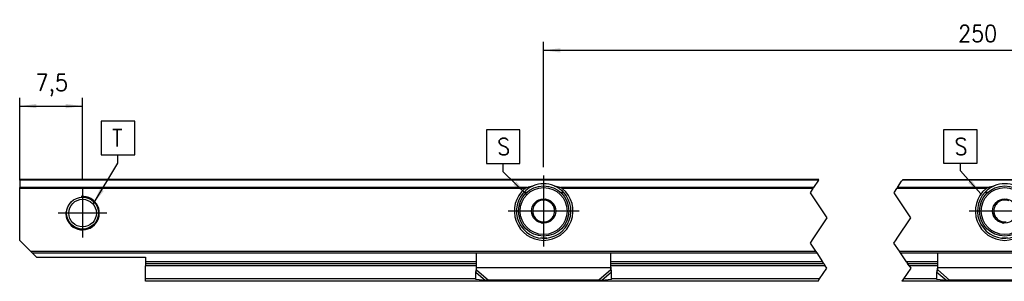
# Model space of a CAD drawing. Header units: millimetres. Extents: x -418 to 1225, y -151 to 443.
# Tile 32 of 52: x -123 to -6, y 266 to 297. Entities that reach past the tile are written whole.
import ezdxf

# ---------------------------------------------------------------- set-up
doc = ezdxf.new("R2010")
doc.units = ezdxf.units.MM
doc.linetypes.add('DOT_CENTER', pattern=[14, 12, -1, 0, -1])
doc.layers.add('1', color=7, linetype='Continuous')
doc.styles.add('CONVERTER_12', font='txt.shx', dxfattribs={"width": 0.9})
doc.dimstyles.new('ME10_DIM_21', dxfattribs={"dimtxt": 2, "dimasz": 2, "dimexe": 1, "dimexo": 1, "dimgap": 1, "dimtad": 1, "dimdsep": 46, "dimtxsty": 'CONVERTER_12', "dimsah": 1, "dimcen": 0.09, "dimclrd": 2, "dimclre": 2, "dimclrt": 2, "dimadec": 0, "dimazin": 0, "dimtfac": 1, "dimtdec": 4, "dimtix": 1, "dimtmove": 0, "dimatfit": 3, "dimfxl": 1, "dimtolj": 1, "dimtzin": 0, "dimarcsym": 0})
doc.dimstyles.new('ME10_DIM_23', dxfattribs={"dimtxt": 2, "dimasz": 2, "dimexe": 1, "dimexo": 1, "dimgap": 1, "dimtad": 1, "dimdsep": 46, "dimtxsty": 'CONVERTER_12', "dimsah": 1, "dimcen": 0.09, "dimclrd": 2, "dimclre": 2, "dimclrt": 2, "dimadec": 0, "dimazin": 0, "dimtfac": 1, "dimtdec": 4, "dimtix": 1, "dimtmove": 0, "dimatfit": 3, "dimfxl": 1, "dimtolj": 1, "dimtzin": 0, "dimarcsym": 0})
doc.dimstyles.get("Standard").update_dxf_attribs({"dimtxt": 0.18, "dimasz": 0.18, "dimexe": 0.18, "dimexo": 0.0625, "dimgap": 0.09, "dimtad": 0, "dimtih": 1, "dimtoh": 1, "dimdec": 4, "dimzin": 0, "dimdsep": 46, "dimtxsty": 'Standard', "dimcen": 0.09, "dimadec": 0, "dimazin": 0, "dimtfac": 1, "dimtdec": 4, "dimtofl": 0, "dimtmove": 0, "dimatfit": 3, "dimfxl": 1, "dimtolj": 1, "dimtzin": 0, "dimarcsym": 0})

# ---------------------------------------------------------------- blocks, each defined once
blk = doc.blocks.new('SOPORTE_SV2__5', base_point=(-123.4, 265.93))
at = {"color": 7, "linetype": 'Continuous'}
for p, q in [((-28.07, 278.07), (-123.4, 278.07)), ((-123.4, 278.01), (-123.4, 278.07)), ((-123.4, 278.01), (-123.4, 277.13)), ((-18.07, 278.07), (121.14, 278.07)), ((-123.4, 276.99), (-123.4, 277.13)), ((-123.4, 270.82), (-123.4, 276.99)), ((-63.25, 276.57), (-62.89, 276.57)), ((-58.91, 276.57), (-58.55, 276.57)), ((-8.25, 276.57), (-7.89, 276.57)), ((-62.05, 275.19), (-62.1, 274.83)), ((-61.71, 275.33), (-62.05, 275.19)), ((-60.72, 275.75), (-61.05, 275.61)), ((-60.43, 275.53), (-60.72, 275.75)), ((-59.57, 274.88), (-59.86, 275.1)), ((-59.62, 274.52), (-59.57, 274.88)), ((-7.05, 275.19), (-7.1, 274.83)), ((-6.71, 275.33), (-7.05, 275.19)), ((-5.72, 275.75), (-6.05, 275.61)), ((-62.18, 274.12), (-62.23, 273.76)), ((-62.23, 273.76), (-61.94, 273.54)), ((-59.75, 273.45), (-59.7, 273.81)), ((-7.18, 274.12), (-7.23, 273.76)), ((-7.23, 273.76), (-6.94, 273.54)), ((-61.37, 273.11), (-61.08, 272.89)), ((-61.08, 272.89), (-60.75, 273.03)), ((-60.09, 273.31), (-59.75, 273.45)), ((-6.37, 273.11), (-6.08, 272.89)), ((-6.08, 272.89), (-5.75, 273.03)), ((-122.1, 269.52), (-123.4, 270.82)), ((-121.9, 269.32), (-122.1, 269.52)), ((-121.4, 268.82), (-121.9, 269.32)), ((-121.9, 269.32), (-28.33, 269.32)), ((-68.9, 267.6), (-68.9, 269.32)), ((-52.9, 267.6), (-52.9, 269.32)), ((-18.33, 269.32), (120.88, 269.32)), ((-13.9, 267.6), (-13.9, 269.32)), ((-121.4, 268.82), (-108.4, 268.82)), ((-108.4, 268.82), (-108.4, 268.27)), ((-108.4, 268.27), (-108.4, 268.07)), ((-108.4, 268.07), (-108.4, 267.78)), ((-108.4, 268.07), (-68.9, 268.07)), ((-108.4, 266.22), (-108.4, 267.78)), ((-52.9, 268.07), (-27.5, 268.07)), ((-17.5, 268.07), (-13.9, 268.07)), ((-68.96, 267.2), (-69.01, 267.03)), ((-68.99, 266.14), (-69.01, 267.03)), ((-68.9, 267.58), (-68.9, 267.6)), ((-68.9, 267.29), (-68.9, 267.58)), ((-52.9, 267.58), (-52.9, 267.6)), ((-52.9, 267.29), (-52.9, 267.58)), ((-52.79, 267.03), (-52.84, 267.2)), ((-52.81, 266.14), (-52.79, 267.03)), ((-13.96, 267.2), (-14.01, 267.03)), ((-13.99, 266.14), (-14.01, 267.03)), ((-13.9, 267.58), (-13.9, 267.6)), ((-13.9, 267.29), (-13.9, 267.58)), ((-108.4, 265.93), (-108.4, 266.22)), ((-28.17, 265.93), (-108.4, 265.93)), ((-67.82, 266.01), (-68.99, 266.14)), ((-54.31, 266.08), (-67.49, 266.08)), ((-52.81, 266.14), (-53.98, 266.01)), ((121.05, 265.93), (-18.17, 265.93)), ((-12.82, 266.01), (-13.99, 266.14)), ((0.69, 266.08), (-12.49, 266.08))]:
    blk.add_line(p, q, dxfattribs=at)
at = {"color": 3, "linetype": 'Continuous'}
for p, q in [((-28.11, 278.01), (-123.4, 278.01)), ((121.11, 278.01), (-18.11, 278.01)), ((-62.89, 277.13), (-123.4, 277.13)), ((-63.17, 276.99), (-123.4, 276.99)), ((-28.7, 277.13), (-58.91, 277.13)), ((-28.79, 276.99), (-58.63, 276.99)), ((-8.17, 276.99), (-18.79, 276.99)), ((-7.89, 277.13), (-18.7, 277.13)), ((-60.54, 271.09), (-61.26, 271.09)), ((-5.54, 271.09), (-6.26, 271.09)), ((-122.1, 269.52), (-28.47, 269.52)), ((-18.47, 269.52), (120.75, 269.52)), ((-68.9, 268.27), (-108.4, 268.27)), ((-68.9, 267.78), (-108.4, 267.78)), ((-27.63, 268.27), (-52.9, 268.27)), ((-27.31, 267.78), (-52.9, 267.78)), ((-13.9, 268.27), (-17.63, 268.27)), ((-13.9, 267.78), (-17.31, 267.78)), ((-69.01, 267.03), (-67.82, 266.01)), ((-68.9, 267.58), (-52.9, 267.58)), ((-68.9, 267.29), (-67.49, 266.08)), ((-52.9, 267.29), (-54.31, 266.08)), ((-52.79, 267.03), (-53.98, 266.01)), ((-14.01, 267.03), (-12.82, 266.01)), ((-13.9, 267.58), (2.1, 267.58)), ((-13.9, 267.29), (-12.49, 266.08)), ((-68.99, 266.22), (-108.4, 266.22)), ((-27.98, 266.22), (-52.81, 266.22)), ((-13.99, 266.22), (-17.98, 266.22))]:
    blk.add_line(p, q, dxfattribs=at)
at = {"color": 2, "linetype": 'DOT_CENTER'}
for p, q in [((-28.11, 278.01), (-28.7, 277.13)), ((-28.11, 278.01), (-28.07, 278.07)), ((-18.7, 277.13), (-18.21, 277.87)), ((-18.11, 278.01), (-18.21, 277.87)), ((-18.07, 278.07), (-18.11, 278.01)), ((-29.07, 276.57), (-29.12, 276.5)), ((-29.12, 276.5), (-29.03, 276.37)), ((-28.79, 276.99), (-29.07, 276.57)), ((-29.03, 276.37), (-27.12, 273.5)), ((-28.79, 276.99), (-28.7, 277.13)), ((-19.12, 276.5), (-19.07, 276.57)), ((-19.03, 276.37), (-19.12, 276.5)), ((-19.07, 276.57), (-18.79, 276.99)), ((-17.12, 273.5), (-19.03, 276.37)), ((-18.7, 277.13), (-18.79, 276.99)), ((-27.12, 273.5), (-28.87, 270.87)), ((-18.74, 271.07), (-17.12, 273.5)), ((-28.87, 270.87), (-29.12, 270.5)), ((-29.12, 270.5), (-28.47, 269.52)), ((-19.12, 270.5), (-18.87, 270.87)), ((-18.47, 269.52), (-19.12, 270.5)), ((-18.87, 270.87), (-18.74, 271.07)), ((-28.47, 269.52), (-28.33, 269.32)), ((-28.33, 269.32), (-27.63, 268.27)), ((-18.33, 269.32), (-18.47, 269.52)), ((-17.63, 268.27), (-18.33, 269.32)), ((-27.5, 268.07), (-27.63, 268.27)), ((-27.5, 268.07), (-27.31, 267.78)), ((-27.12, 267.5), (-27.31, 267.78)), ((-17.63, 268.27), (-17.5, 268.07)), ((-17.31, 267.78), (-17.5, 268.07)), ((-17.31, 267.78), (-17.12, 267.5)), ((-27.98, 266.22), (-27.12, 267.5)), ((-17.12, 267.5), (-17.98, 266.22)), ((-28.17, 265.93), (-27.98, 266.22)), ((-17.98, 266.22), (-18.17, 265.93))]:
    blk.add_line(p, q, dxfattribs=at)
at = {"color": 7, "linetype": 'Continuous'}
for centre, radius in [((-60.9, 274.32), 3), ((-5.9, 274.32), 3), ((-115.9, 274.07), 1.9), ((-115.9, 274.07), 1.65), ((-60.9, 274.32), 1.45), ((-5.9, 274.32), 1.45), ((-60.9, 274.32), 0.05)]:
    blk.add_circle(centre, radius, dxfattribs=at)
at = {"color": 3, "linetype": 'Continuous'}
for centre in [(-60.9, 274.32), (-5.9, 274.32)]:
    blk.add_circle(centre, 2.8, dxfattribs=at)
at = {"color": 7, "linetype": 'Continuous'}
for centre, radius, start, end in [((-60.9, 274.32), 3.25, 112.6199, 43.7627), ((-60.9, 274.32), 3.25, 67.3801, 112.6199), ((-60.9, 274.32), 3.25, 43.7627, 67.3801), ((-5.9, 274.32), 3.25, 136.2373, 67.3801), ((-5.9, 274.32), 3.25, 112.6199, 136.2373), ((-5.9, 274.32), 3.25, 67.3801, 112.6199), ((-60.9, 274.32), 3.5, 130.3552, 49.6448), ((-5.9, 274.32), 3.5, 130.3552, 49.6448), ((-60.9, 274.32), 1.3, 156.839, 188.7237), ((-60.9, 274.32), 1.3, 128.7237, 156.839), ((-60.9, 274.32), 1.3, 96.839, 128.7237), ((-60.9, 274.32), 1.3, 68.7237, 96.839), ((-60.9, 274.32), 1.3, 36.839, 68.7237), ((-60.9, 274.32), 1.3, 8.7237, 36.839), ((-5.9, 274.32), 1.3, 156.839, 188.7237), ((-5.9, 274.32), 1.3, 128.7237, 156.839), ((-5.9, 274.32), 1.3, 96.839, 128.7237), ((-5.9, 274.32), 1.3, 68.7237, 96.839), ((-60.9, 274.32), 1.3, 188.7237, 216.839), ((-60.9, 274.32), 1.3, 308.7237, 336.839), ((-60.9, 274.32), 1.3, 336.839, 8.7237), ((-5.9, 274.32), 1.3, 188.7237, 216.839), ((-60.9, 274.32), 1.3, 216.839, 248.7237), ((-60.9, 274.32), 1.3, 248.7237, 276.839), ((-60.9, 274.32), 1.3, 276.839, 308.7237), ((-5.9, 274.32), 1.3, 216.839, 248.7237), ((-5.9, 274.32), 1.3, 248.7237, 276.839)]:
    blk.add_arc(centre, radius, start, end, dxfattribs=at)
for points, knots in [([(-62.89, 277.13), (-62.83, 277.15), (-62.71, 277.19), (-62.52, 277.24), (-62.34, 277.28), (-62.21, 277.31), (-62.15, 277.32)], [0, 0, 0, 0, 0.1901218, 0.3787731, 0.5718085, 0.763547, 0.763547, 0.763547, 0.763547]), ([(-59.65, 277.32), (-59.59, 277.31), (-59.46, 277.28), (-59.28, 277.24), (-59.09, 277.19), (-58.97, 277.15), (-58.91, 277.13)], [0, 0, 0, 0, 0.1913805, 0.384016, 0.5730339, 0.7635471, 0.7635471, 0.7635471, 0.7635471]), ([(-7.89, 277.13), (-7.83, 277.15), (-7.71, 277.19), (-7.52, 277.24), (-7.34, 277.28), (-7.21, 277.31), (-7.15, 277.32)], [0, 0, 0, 0, 0.1901218, 0.3787731, 0.5717999, 0.763547, 0.763547, 0.763547, 0.763547]), ([(-63.17, 276.99), (-63.15, 277), (-63.1, 277.03), (-63.04, 277.07), (-62.97, 277.1), (-62.92, 277.12), (-62.89, 277.13)], [0, 0, 0, 0, 0.0733847, 0.1584419, 0.2234097, 0.3132558, 0.3132558, 0.3132558, 0.3132558]), ([(-58.91, 277.13), (-58.89, 277.12), (-58.84, 277.11), (-58.78, 277.08), (-58.73, 277.05), (-58.7, 277.03), (-58.67, 277.01), (-58.64, 277), (-58.63, 276.99)], [0, 0, 0, 0, 0.0689839, 0.1547784, 0.1953403, 0.2336491, 0.2710005, 0.3133291, 0.3133291, 0.3133291, 0.3133291]), ([(-8.17, 276.99), (-8.16, 277), (-8.14, 277.01), (-8.1, 277.03), (-8.07, 277.05), (-8.02, 277.08), (-7.96, 277.11), (-7.91, 277.12), (-7.89, 277.13)], [0, 0, 0, 0, 0.0345343, 0.0796473, 0.1212916, 0.1585171, 0.2443334, 0.3133297, 0.3133297, 0.3133297, 0.3133297]), ([(-69.01, 267.03), (-69, 267.05), (-68.98, 267.09), (-68.95, 267.16), (-68.93, 267.22), (-68.91, 267.27), (-68.9, 267.29)], [0, 0, 0, 0, 0.0660342, 0.1356749, 0.2077706, 0.2833141, 0.2833141, 0.2833141, 0.2833141]), ([(-68.96, 267.2), (-68.95, 267.23), (-68.93, 267.3), (-68.92, 267.4), (-68.9, 267.5), (-68.9, 267.57), (-68.9, 267.6)], [0, 0, 0, 0, 0.1008027, 0.2105794, 0.3123659, 0.4089226, 0.4089226, 0.4089226, 0.4089226]), ([(-52.9, 267.6), (-52.9, 267.57), (-52.9, 267.51), (-52.89, 267.41), (-52.87, 267.3), (-52.85, 267.24), (-52.84, 267.2)], [0, 0, 0, 0, 0.0890373, 0.1983431, 0.2932195, 0.4089231, 0.4089231, 0.4089231, 0.4089231]), ([(-52.79, 267.03), (-52.8, 267.05), (-52.82, 267.09), (-52.85, 267.16), (-52.87, 267.22), (-52.89, 267.27), (-52.9, 267.29)], [0, 0, 0, 0, 0.0660342, 0.1356749, 0.2077706, 0.2833141, 0.2833141, 0.2833141, 0.2833141]), ([(-14.01, 267.03), (-14, 267.05), (-13.98, 267.09), (-13.95, 267.16), (-13.93, 267.22), (-13.91, 267.27), (-13.9, 267.29)], [0, 0, 0, 0, 0.0660342, 0.1356749, 0.2077706, 0.2833141, 0.2833141, 0.2833141, 0.2833141]), ([(-13.96, 267.2), (-13.95, 267.23), (-13.93, 267.3), (-13.92, 267.4), (-13.9, 267.5), (-13.9, 267.57), (-13.9, 267.6)], [0, 0, 0, 0, 0.1071939, 0.2105801, 0.3123665, 0.4089232, 0.4089232, 0.4089232, 0.4089232]), ([(-67.49, 266.08), (-67.51, 266.07), (-67.57, 266.06), (-67.65, 266.04), (-67.73, 266.02), (-67.79, 266.01), (-67.82, 266.01)], [0, 0, 0, 0, 0.0894086, 0.1715137, 0.2550732, 0.3386073, 0.3386073, 0.3386073, 0.3386073]), ([(-53.98, 266.01), (-54.01, 266.01), (-54.06, 266.02), (-54.15, 266.04), (-54.23, 266.06), (-54.29, 266.07), (-54.31, 266.08)], [0, 0, 0, 0, 0.0797881, 0.1670936, 0.252779, 0.3386073, 0.3386073, 0.3386073, 0.3386073]), ([(-12.49, 266.08), (-12.51, 266.07), (-12.57, 266.06), (-12.65, 266.04), (-12.73, 266.02), (-12.79, 266.01), (-12.82, 266.01)], [0, 0, 0, 0, 0.0858283, 0.1715137, 0.2550732, 0.3386073, 0.3386073, 0.3386073, 0.3386073])]:
    blk.add_open_spline(points, degree=3, knots=knots, dxfattribs=at)
at = {"layer": '1', "color": 2, "linetype": 'DOT_CENTER'}
for p, q in [((-60.9, 278.57), (-60.9, 270.07)), ((-60.9, 278.32), (-60.9, 270.32)), ((-115.9, 276.97), (-115.9, 271.17)), ((-113, 274.07), (-118.8, 274.07)), ((-56.65, 274.32), (-65.15, 274.32)), ((-56.9, 274.32), (-64.9, 274.32)), ((-1.65, 274.32), (-10.15, 274.32))]:
    blk.add_line(p, q, dxfattribs=at)
at = {"layer": '1', "color": 30, "linetype": 'Continuous'}
blk.add_arc((-115.9, 274.07), 2, 175, 95, dxfattribs=at)
blk.add_arc((-115.9, 274.07), 2, 175, 95, dxfattribs=at)
blk = doc.blocks.new('*D88')
at = {"layer": '1', "color": 2, "linetype": 'Continuous'}
for p, q in [((-60.9, 279.57), (-60.9, 294.5)), ((49.1, 277.97), (49.1, 294.5)), ((-60.9, 293.5), (49.1, 293.5))]:
    blk.add_line(p, q, dxfattribs=at)
at = {"layer": '1', "color": 2}
for points in [[(-58.9, 293.76), (-58.9, 293.23), (-60.9, 293.5)], [(47.1, 293.23), (47.1, 293.76), (49.1, 293.5)]]:
    blk.add_solid(points, dxfattribs=at)
at = {"layer": '1', "color": 2, "insert": (-11.45, 294.5), "char_height": 2, "attachment_point": 7, "rotation": 0.0001, "line_spacing_factor": 0.60024, "style": 'CONVERTER_12'}
blk.add_mtext('250', dxfattribs=at)
blk = doc.blocks.new('*D90')
at = {"layer": '1', "color": 2, "linetype": 'Continuous'}
for p, q in [((-123.4, 277.99), (-123.4, 287.84)), ((-115.9, 277.97), (-115.9, 287.84)), ((-123.4, 286.84), (-115.9, 286.84))]:
    blk.add_line(p, q, dxfattribs=at)
at = {"layer": '1', "color": 2}
for points in [[(-121.4, 287.11), (-121.4, 286.58), (-123.4, 286.84)], [(-117.9, 286.58), (-117.9, 287.11), (-115.9, 286.84)]]:
    blk.add_solid(points, dxfattribs=at)
at = {"layer": '1', "color": 2, "insert": (-121.5, 288.04), "char_height": 2, "attachment_point": 7, "rotation": 0.0001, "line_spacing_factor": 0.60024, "style": 'CONVERTER_12'}
blk.add_mtext('7,5', dxfattribs=at)
blk = doc.blocks.new('Top1', base_point=(-35.9, 272))
at = {"layer": '1', "color": 2}
for points in [[(-113.674, 285.029), (-113.674, 281.029), (-109.674, 281.029), (-109.674, 285.029)], [(-67.737, 284.008), (-67.737, 280.008), (-63.737, 280.008), (-63.737, 284.008)], [(-13.189, 284.025), (-13.189, 280.025), (-9.189, 280.025), (-9.189, 284.025)]]:
    blk.add_lwpolyline(points, close=True, dxfattribs=at)
for points in [[(-64.53, 277.472), (-64.163, 277.85), (-62.911, 276.269)], [(-10.264, 277.69), (-9.871, 278.041), (-8.734, 276.375)], [(-113.831, 276.988), (-113.381, 276.714), (-114.645, 275.142)]]:
    blk.add_solid(points, dxfattribs=at)
blk.add_blockref('SOPORTE_SV2__5', (-123.4, 265.929))
at = {"layer": '1', "color": 2, "style": 'CONVERTER_12', "width": 0.9}
for s, p in [('T', (-112.374, 282.029)), ('S', (-11.889, 281.025)), ('S', (-66.437, 281.008))]:
    blk.add_text(s, height=2, dxfattribs=at).set_placement(p)
at = {"layer": '1'}
for base, p1, p2, dimstyle, picture, middle in [((-60.9, 293.495), (49.1, 276.971), (-60.9, 278.571), 'ME10_DIM_21', '*D88', (-9.054, 295.495)), ((-123.4, 286.844), (-115.9, 276.971), (-123.4, 276.988), 'ME10_DIM_23', '*D90', (-119.65, 288.944))]:
    dim = blk.add_linear_dim(base=base, p1=p1, p2=p2, dimstyle=dimstyle, dxfattribs=at)
    dim.commit()
    dim.dimension.update_dxf_attribs({"geometry": picture, "text_midpoint": middle, "text_rotation": 0.00014})
at = {"layer": '1', "color": 2, "linetype": 'Continuous', "has_arrowhead": 0}
for points in [[(-114.645, 275.142), (-111.674, 280.029), (-111.674, 281.029)], [(-62.911, 276.269), (-65.737, 279.008), (-65.737, 280.008)], [(-8.734, 276.375), (-11.189, 279.119), (-11.189, 280.025)]]:
    blk.add_leader(points, dimstyle='Standard', dxfattribs=at)

msp = doc.modelspace()

# ---------------------------------------------------------------- block references
msp.add_blockref('Top1', (-35.9, 272))

doc.saveas('drawing.dxf')
